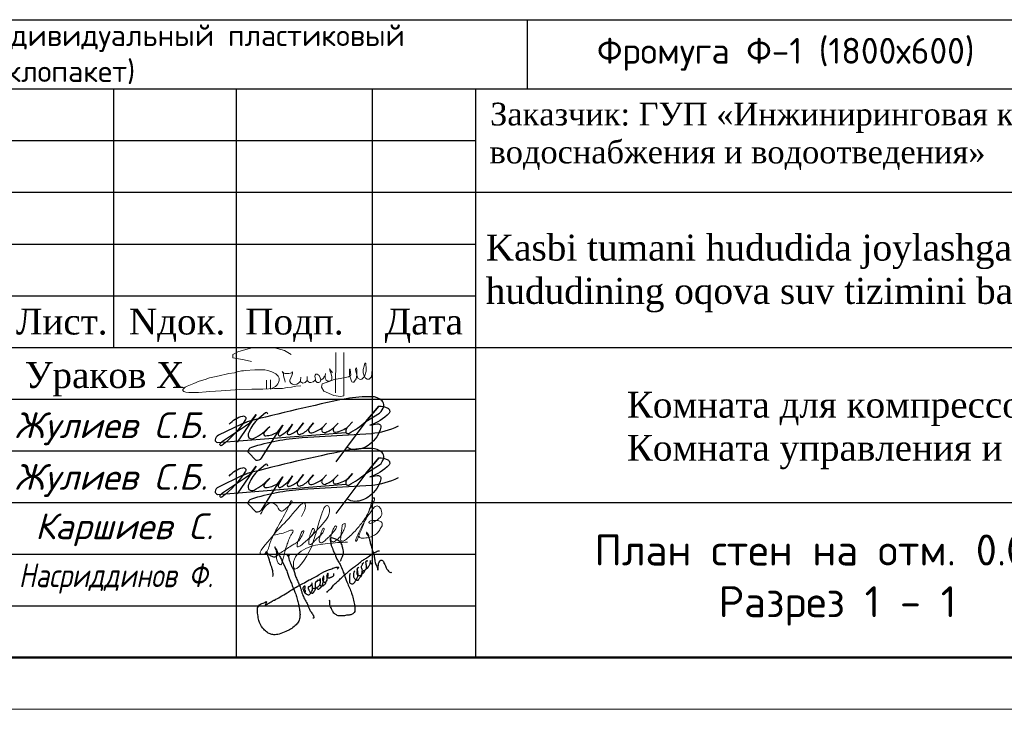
# Model space of a CAD drawing. Header units: millimetres. Extents: x 2842173 to 10151342, y -218675 to 375325.
# Tile 95 of 107: x 2970978 to 2980498, y 197125 to 203794. Entities that reach past the tile are written whole.
import ezdxf
from ezdxf.enums import TextEntityAlignment as Align

# ---------------------------------------------------------------- set-up
doc = ezdxf.new("R2010")
doc.units = ezdxf.units.MM
doc.layers.get('Defpoints').update_dxf_attribs({"color": 255})
for name, color, linetype in [('_0', 7, 'Continuous'), ('BC-Form$1$SHEET-TEXT', 7, 'Continuous'), ('GP', 7, 'Continuous'), ('SHTAMP', 7, 'Continuous')]:
    doc.layers.add(name, color=color, linetype=linetype)
doc.layers.add('Графа', color=7, linetype='Continuous', lineweight=30)
doc.layers.add('НАДПИСИ', color=7, linetype='Continuous', lineweight=13)
doc.layers.add('ПОДПИСИ', color=7, linetype='Continuous', lineweight=25, true_color=0xffffff)
doc.styles.add('ISO', font='times.ttf')
doc.styles.add('ISOCPEUR', font='isocpeur.ttf')
doc.styles.add('PDF ISOCPEUR Italic', font='isocpeui.ttf')
doc.styles.add('style2', font='times.ttf', dxfattribs={"height": 350})
doc.styles.add('ГОСТ 250', font='isocpeui.ttf', dxfattribs={"height": 250})
doc.styles.add('ГОСТ 350', font='isocpeui.ttf', dxfattribs={"height": 350})

# ---------------------------------------------------------------- blocks, each defined once
blk = doc.blocks.new('*U647')
at = {"lineweight": 50}
blk.add_line((569, 0), (0, 0), dxfattribs=at)
at = {"lineweight": 9}
blk.add_line((574, -5), (-20, -5), dxfattribs=at)
blk = doc.blocks.new('*T572')
at = {"layer": '_0', "color": 0, "lineweight": -2, "transparency": 16777216}
for p, q in [((0, 0), (18500, 0)), ((0, 0), (0, -669.666666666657)), ((18500, 0), (18500, -669.666666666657)), ((0, -669.666666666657), (18500, -669.666666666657))]:
    blk.add_line(p, q, dxfattribs=at)
at = {"layer": '_0', "color": 0, "lineweight": 25, "transparency": 16777216}
for p, q in [((0, -669.666666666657), (0, -5064.859590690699)), ((1500, -669.666666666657), (1500, -2030.223507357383)), ((7000, -669.666666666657), (7000, -2030.223507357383)), ((12000, -669.666666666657), (12000, -2030.223507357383)), ((14500, -669.666666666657), (14500, -2030.223507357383)), ((16500, -669.666666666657), (16500, -2030.223507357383)), ((18000, -669.666666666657), (18000, -2030.223507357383)), ((18500, -669.666666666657), (18500, -5064.859590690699)), ((12000, -1472.666666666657), (14500, -1472.666666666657)), ((0, -2030.223507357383), (18500, -2030.223507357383)), ((0, -2501.376549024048), (1500, -2501.376549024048)), ((1500, -2501.376549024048), (1500, -3924.040882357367)), ((7000, -2501.376549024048), (7000, -3924.040882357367)), ((12000, -2501.376549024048), (12000, -3924.040882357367)), ((14500, -2501.376549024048), (14500, -3924.040882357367)), ((16500, -2501.376549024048), (16500, -3924.040882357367)), ((0, -3212.708715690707), (18500, -3212.708715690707)), ((0, -3924.040882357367), (18500, -3924.040882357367)), ((18000, -3924.040882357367), (18000, -4395.193924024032)), ((0, -4395.193924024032), (1500, -4395.193924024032)), ((1500, -4395.193924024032), (1500, -5064.859590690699)), ((7000, -4395.193924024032), (7000, -5064.859590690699)), ((12000, -4395.193924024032), (12000, -5064.859590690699)), ((14500, -4395.193924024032), (14500, -5064.859590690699)), ((16500, -4395.193924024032), (16500, -5064.859590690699)), ((18000, -4395.193924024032), (18500, -4395.193924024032)), ((0, -5064.859590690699), (18500, -5064.859590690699))]:
    blk.add_line(p, q, dxfattribs=at)
at = {"layer": '_0', "color": 0, "linetype": 'ByBlock', "lineweight": -2, "transparency": 16777216}
for p, q in [((1500, -2501.376549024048), (18500, -2501.376549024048)), ((18000, -2501.376549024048), (18000, -3924.040882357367)), ((1500, -4395.193924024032), (18000, -4395.193924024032))]:
    blk.add_line(p, q, dxfattribs=at)
at = {"layer": 'Defpoints', "color": 8, "linetype": 'ByBlock', "lineweight": 0, "transparency": 16777216}
blk.add_line((18000, -4395.193924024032), (18000, -5064.859590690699), dxfattribs=at)
at = {"layer": '_0', "color": 0, "transparency": 16777216, "style": 'ISOCPEUR'}
for s, insert, char_height, width, attachment_point in [('Спецификация элементов заполнения проемов', (9250, -334.833333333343), 400, 18497, 5), ('\\A1;{\\W0.9;Площ. ед.,} м{\\H0.7x;\\S2^ ;}', (15500, -1349.94508701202), 300, 1997, 5), ('Количество', (13250, -1071.166666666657), 300, 2497, 5), ('Приме-\\Pчание', (17250, -1349.94508701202), 300, 1497, 5), ('Обозначение', (4250, -1349.94508701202), 300, 5497, 5), ('Поз.', (750, -1349.94508701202), 300, 1497, 5), ('Наименование', (9500, -1349.94508701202), 300, 4997, 5), ('всего', (13250, -1751.44508701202), 300, 2497, 5), ('Двери{\\fMS Sans Serif|b0|i0|c0|p0;\\H0.83333x;\\C256; }блоки', (9250, -2265.800028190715), 250, 18497, 5), (' {\\fISOCPEUR|b0|i0|c204|p34;\\H0.83333x;\\C256;Индивидуальный алюминиевый \\fISOCPEUR|b0|i0|c0|p34;(\\fISOCPEUR|b0|i0|c204|p34;внутрений стеклопакет\\fISOCPEUR|b0|i0|c0|p34;)}', (1501.5, -2857.042632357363), 250, 5497, 4), ('\\A1;м{\\H0.7x;\\S2^ ;}', (18250, -2857.042632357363), 250, 497, 5), ('{\\W0.95;Дн-1}', (750, -2857.042632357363), 250, 1497, 5), ('{\\W0.85;\\C256;Дверь \\W0.95;Дн- \\W0.85;(1500х2200)}', (9500, -2857.042632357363), 250, 4997, 5), ('1', (13250, -2857.042632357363), 250, 2497, 5), ('3.30', (15500, -2857.042632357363), 250, 1997, 5), ('{\\C256;3.30}', (17250, -2857.042632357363), 250, 1497, 5), (' {\\H0.83333x;\\C256;Индивидуальный алюминиевый (внутрений стеклопакет)}', (1501.5, -3568.374799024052), 250, 5497, 4), ('{\\W0.85;\\C256;Дверь \\W0.95;Дн- \\W0.85;(1000х2200)}', (9500, -3568.374799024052), 250, 4997, 5), ('1', (13250, -3568.374799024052), 250, 2497, 5), ('2.20', (15500, -3568.374799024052), 250, 1997, 5), ('\\A1;м{\\H0.7x;\\S2^ ;}', (18250, -3568.374799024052), 250, 497, 5), ('{\\W0.95;Дн-2}', (750, -3568.374799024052), 250, 1497, 5), ('{\\C256;2.20}', (17250, -3568.374799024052), 250, 1497, 5), ('{\\C256;Оконные блоки}', (9000, -4159.617403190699), 250, 17997, 5), (' {\\H0.83333x;\\C256;Индивидуальный пластиковый (стеклопакет)}', (1501.5, -4730.026757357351), 250, 5497, 4), ('Ф-1', (750, -4730.026757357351), 250, 1497, 5), ('2', (13250, -4730.026757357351), 250, 2497, 5), ('1.08', (15500, -4730.026757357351), 250, 1997, 5), ('\\A1;м{\\H0.7x;\\S2^ ;}', (18250, -4730.026757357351), 250, 497, 5), ('{\\C256;Фромуга Ф-1 (1800х600)}', (9500, -4730.026757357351), 250, 4997, 5), ('{\\C256;2.16}', (17250, -4730.026757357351), 250, 1497, 5)]:
    blk.add_mtext(s, dxfattribs=dict(at, insert=insert, char_height=char_height, width=width, attachment_point=attachment_point))
blk = doc.blocks.new('подпис')
at = {"layer": 'ПОДПИСИ', "color": 5, "lineweight": 25}
for points in [[(11455381.02076253, 532518.8265893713), (11455520.01904331, 532605.2702562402, 0.1790300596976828), (11455562.38426757, 532677.7809668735, 0.2639526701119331), (11455545.66076253, 532730.5065893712, 0.1902036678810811), (11455439.45901756, 532772.4229382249, 0.04243607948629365), (11455181.10076253, 532752.0665893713, 0.01389890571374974), (11454173.66076253, 532516.8665893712), (11454115.122983, 532492.9723789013), (11453881.62076253, 532379.6665893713, 0.2217818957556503), (11453846.71110048, 532334.3072421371, 0.2704920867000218), (11453871.59758817, 532304.8980453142), (11455179.16571194, 532409.5663401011)], [(11454538.22076253, 532483.5465893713), (11454488.44919385, 532397.7542070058, 0.6452880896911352), (11454509.57958188, 532375.5303088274, 0.1289702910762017), (11454636.22076253, 532493.3465893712), (11454593.66471792, 532430.2462473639), (11454582.42349859, 532413.578232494, 0.6938576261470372), (11454605.04768595, 532386.9903729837, 0.1002803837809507), (11454700.90076253, 532446.3065893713), (11454745.98076253, 532507.0665893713), (11454700.90076253, 532446.3065893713), (11454684.07896387, 532423.6337303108, 0.6318076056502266), (11454708.26387874, 532389.2855289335, 0.1426768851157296), (11454804.78076253, 532452.1865893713), (11454847.90076253, 532505.1065893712), (11454804.78076253, 532452.1865893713, 0.2019410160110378), (11454796.94076253, 532428.6665893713, 0.5360950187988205), (11454830.26112056, 532405.1456650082, 0.09716650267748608), (11454943.94076253, 532461.9865893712), (11454981.18076253, 532503.1465893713), (11454943.94076253, 532461.9865893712, 0.1970871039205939), (11454931.50490046, 532430.8969341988, 0.4881573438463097), (11454969.61588562, 532408.5758270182, 0.09308930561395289), (11455063.50076253, 532465.9065893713), (11455098.78076253, 532503.1465893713), (11455063.50076253, 532465.9065893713, 0.2268041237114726), (11455047.82076253, 532430.6265893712, 0.3554158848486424), (11455072.65359272, 532410.4224256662, 0.1279368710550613), (11455200.70076253, 532467.8665893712), (11455245.78076253, 532516.8665893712), (11455200.70076253, 532467.8665893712, 0.1962325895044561), (11455176.61503475, 532419.8081579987, 0.5294087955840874), (11455206.4873876, 532399.5025652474, 0.06123247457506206), (11455381.02076253, 532518.8265893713), (11455512.34076253, 532675.6265893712), (11455381.02076253, 532518.8265893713), (11455075.26076253, 532109.1865893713)], [(11455512.34076253, 532675.6265893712, -0.1430989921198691), (11455604.46076253, 532656.0265893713, -0.4709364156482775), (11455617.20360619, 532603.8353161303, -0.1267238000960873), (11455422.18076253, 532481.5865893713), (11455496.66076253, 532497.2665893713, -0.5178320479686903), (11455533.44071973, 532462.0553827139, -0.1764750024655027), (11455420.31685878, 532289.3910754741, -0.1730786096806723), (11455270.70117688, 532232.9431715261, -0.1633059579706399), (11455188.27827521, 532260.6010775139)], [(11453991.38076253, 532491.3865893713, -0.1634131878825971), (11454128.58076253, 532575.6665893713, -0.667805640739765), (11454157.77631411, 532540.4816576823, -0.07943418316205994), (11453916.90076253, 532275.7865893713, -0.8665421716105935), (11453897.75835008, 532296.8279901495), (11453922.78076253, 532318.9065893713), (11454157.98076253, 532477.6665893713), (11454199.402983, 532506.6923789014), (11454263.82076253, 532591.3465893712), (11454071.74076253, 532309.1065893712)], [(11454383.13191177, 532593.1715958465, 0.6195339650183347), (11454359.7346624, 532609.2129194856), (11454272.62677659, 532534.0152307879, 0.1142519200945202), (11454185.42076253, 532395.3465893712, 0.2155377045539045), (11454192.20979691, 532352.8259456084, 0.2402728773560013), (11454244.70532085, 532349.124356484, 0.088579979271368), (11454402.98076253, 532469.8265893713), (11454351.11930181, 532410.1073315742), (11454341.92672384, 532399.5219387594, 0.5390945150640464), (11454362.38253118, 532374.4334744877, 0.1119156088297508), (11454481.38076253, 532411.0265893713), (11454538.22076253, 532483.5465893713), (11454481.38076253, 532411.0265893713), (11454316.88571881, 532145.5914051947, -0.3584232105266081), (11454263.82076253, 532124.8665893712), (11454185.42076253, 532207.1865893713, -0.4021260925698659), (11454220.70076253, 532260.1065893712, -0.05884634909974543), (11454732.26076253, 532356.1465893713), (11455437.86076253, 532399.2665893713, 0.09127989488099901), (11455712.26076253, 532475.7065893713)]]:
    blk.add_lwpolyline(points, format="xyb", dxfattribs=at)
blk.add_lwpolyline([(11454115.122983, 532492.9723789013), (11454173.66076253, 532516.8665893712)], dxfattribs=at)
blk = doc.blocks.new('A$C6E532752')
at = {"color": 5, "lineweight": 25}
for points in [[(2742.715320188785, 2429.273912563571), (2708.79121605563, 2488.231917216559), (2682.243141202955, 2516.236865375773), (2685.192927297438, 2488.231917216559), (2725.016603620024, 2429.273912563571), (2736.815747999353, 2401.270351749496), (2758.937579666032, 2329.046553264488), (2784.012325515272, 2236.190158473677), (2801.711042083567, 2186.076478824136), (2816.459972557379, 2124.170365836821), (2835.632018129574, 2047.526485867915), (2868.082793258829, 1947.2991265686), (2878.40548054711, 1889.815869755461), (2884.305052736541, 1839.70219010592), (2893.154411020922, 1773.375995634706), (2934.451416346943, 1684.939682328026), (2949.200346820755, 1649.565157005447), (2956.576376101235, 1618.613487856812), (2962.475948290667, 1587.660431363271), (2966.899063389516, 1625.983065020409), (2966.899063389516, 1656.934734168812), (2971.325306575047, 1687.887790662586), (2987.547566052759, 1767.479778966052), (3018.521884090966, 1820.54156694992), (3030.321028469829, 1830.859252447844), (3087.843421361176, 1813.171989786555), (3105.542137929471, 1777.797464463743), (3118.814611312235, 1748.319155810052), (3152.73871544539, 1695.25736782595), (3166.011188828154, 1642.195579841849), (3207.308194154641, 1584.712323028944), (3241.232298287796, 1543.442968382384), (3278.103060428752, 1531.651922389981), (3307.604049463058, 1534.59864337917)], [(2046.206071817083, 1804.097365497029), (2069.547857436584, 1871.953801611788), (2101.376143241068, 1944.051351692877), (2114.107457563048, 2003.425559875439), (2114.107457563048, 2056.438790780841), (2099.25530021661, 2124.295226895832), (2073.789543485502, 2221.839460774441), (2014.377786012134, 2300.299375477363), (1903.424538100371, 2359.967700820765), (1855.492860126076, 2375.934655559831), (1800.904612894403, 2377.265119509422), (1790.253476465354, 2367.951871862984), (1791.582913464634, 2336.01796238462), (1799.57204780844, 2288.117098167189), (1807.561182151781, 2236.22345475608), (1818.21231858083, 2190.984905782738), (1846.174288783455, 2131.108478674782), (1864.814559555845, 2060.586952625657), (1890.11139958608, 2014.017939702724), (1957.493522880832, 1857.665534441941), (2008.612721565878, 1770.394591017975), (2053.344366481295, 1685.251834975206), (2112.981346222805, 1540.50873349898), (2153.45253656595, 1434.079941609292), (2221.707396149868, 1250.395450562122), (2279.217276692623, 1118.424248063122), (2326.076020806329, 992.838995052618), (2364.495186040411, 847.3897349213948), (2392.18501266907, 704.7762081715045), (2398.575694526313, 623.8898268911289), (2394.315239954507, 570.6754309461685), (2362.364958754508, 528.1047465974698), (2328.284450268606, 504.6905233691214), (2294.207069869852, 489.7904370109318), (2253.735879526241, 483.4044875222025), (2187.708217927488, 477.0185380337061), (2145.106800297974, 466.3762137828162), (2062.037320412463, 466.3762137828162), (2017.308803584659, 466.3762137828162), (1987.488749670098, 466.3762137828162), (1944.890460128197, 487.6608622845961), (1912.940178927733, 508.9468981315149), (1883.120125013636, 532.3611213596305), (1855.430298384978, 574.933193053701), (1823.480017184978, 638.7899132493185), (1801.789861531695, 681.5048814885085), (1783.011954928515, 738.8327556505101), (1780.881727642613, 757.9906041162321), (1778.751500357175, 800.5612884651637), (1777.106126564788, 847.8877918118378)], [(384.9447256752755, 1433.355747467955), (380.4371522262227, 1569.275334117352), (320.9159117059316, 1748.782529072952), (257.8943417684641, 1943.563006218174), (210.2629601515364, 2040.162458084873), (245.4476833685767, 2007.407240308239), (286.797866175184, 1974.50357660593), (353.4136081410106, 1930.885446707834), (398.5925695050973, 1917.876311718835), (436.1139737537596, 1916.346070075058), (474.3986312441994, 1940.834098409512), (484.3553323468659, 1982.15478482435), (467.2665927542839, 2067.42378927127), (447.6659992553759, 2120.062437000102), (426.8423237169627, 2156.786849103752), (466.0403826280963, 2093.131293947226), (506.4646516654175, 2007.440536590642), (555.4630073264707, 1921.751166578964), (602.0120708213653, 1822.594837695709), (711.4200437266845, 1592.3399463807), (748.6536639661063, 1490.507428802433), (825.079086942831, 1290.758868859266), (868.1903827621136, 1186.968807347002), (942.7295692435, 996.3323300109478), (981.9213719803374, 874.9174363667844), (1013.277316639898, 753.5011553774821), (1032.871653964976, 630.1273304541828), (1048.549626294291, 522.4207937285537), (1042.653182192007, 416.0044879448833), (1007.380872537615, 308.2965638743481), (928.9972670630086, 226.0478097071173), (815.3382238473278, 135.966105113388), (703.6404912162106, 81.13267743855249), (535.1148010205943, 12.59228019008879), (401.8614204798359, 0.8414672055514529), (313.6806463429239, 18.46629933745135), (227.4580547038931, 71.34079573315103), (137.3159699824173, 159.4649563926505), (35.41540601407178, 347.4640906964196), (11.90157560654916, 492.3792229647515), (7.982082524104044, 660.7932065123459), (74.6072087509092, 750.8762984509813), (213.738264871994, 813.5426765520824), (217.1603921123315, 816.5337925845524), (215.9310538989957, 774.7538949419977), (182.72953787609, 707.170765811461), (202.4052054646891, 721.9154695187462), (286.0189724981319, 778.440070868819), (362.2535821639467, 822.6769566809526), (423.7330051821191, 853.3969391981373), (562.67950416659, 928.3538075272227), (731.611845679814, 1029.086160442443), (844.8955184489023, 1104.559121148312), (993.6704669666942, 1191.516524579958), (1118.065104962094, 1256.632954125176), (1274.050294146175, 1345.427202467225), (1396.471109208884, 1406.596635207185), (1522.839570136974, 1481.578475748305), (1750.173297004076, 1594.364082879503), (1859.184002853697, 1631.997206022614), (1961.954175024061, 1660.028513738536), (1990.666886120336, 1660.028513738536), (2000.420261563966, 1660.124240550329), (1991.020359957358, 1645.251901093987), (1976.91894350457, 1626.464473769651), (1958.119140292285, 1607.675659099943)], [(794.7804357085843, 1929.900431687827), (766.0395718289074, 1944.260840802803), (746.8800386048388, 1957.823526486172), (731.7119444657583, 1968.993041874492), (756.4613692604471, 1918.732303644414), (777.2162268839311, 1862.088390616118), (824.318961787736, 1731.250649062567), (861.039575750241, 1649.877309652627), (906.7722085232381, 1551.504830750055), (928.4811326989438, 1464.719458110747), (970.625849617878, 1361.34282543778), (998.7223275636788, 1298.80685777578), (1019.154992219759, 1250.309435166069), (1060.086011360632, 1147.851224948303), (1085.626842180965, 1069.99896739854), (1109.891413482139, 993.4244546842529), (1161.07317390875, 879.343067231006), (1222.374295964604, 765.7569619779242), (1251.747033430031, 693.0101343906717), (1282.396030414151, 624.0937666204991), (1324.575156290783, 550.9806799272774), (1376.936205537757, 469.3007372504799), (1387.149409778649, 436.922877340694), (1385.547829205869, 415.3011039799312), (1368.718720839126, 405.6909644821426), (1364.711641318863, 408.8943443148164)], [(1706.752320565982, 1035.527603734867), (1747.010800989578, 1085.469252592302), (1819.194537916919, 1143.732197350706), (1891.378274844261, 1238.063339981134), (1978.830204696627, 1312.974425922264), (2059.344037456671, 1390.658814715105), (2164.841901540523, 1487.764647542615), (2228.695542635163, 1541.866944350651), (2392.679250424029, 1676.708563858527), (2462.088374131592, 1723.874135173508), (2559.259270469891, 1807.107904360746), (2641.158845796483, 1859.822856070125), (2721.67267855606, 1912.537807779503), (2859.249075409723, 2009.382819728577), (2948.427709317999, 2051.158555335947), (2988.836337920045, 2062.297549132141), (2996.09037180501, 2054.603333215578)], [(2396.720738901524, 1571.303632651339), (2369.888008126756, 1531.973786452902), (2367.204109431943, 1503.370892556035), (2362.730944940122, 1468.511072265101), (2364.520210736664, 1422.924299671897), (2379.725841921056, 1396.109693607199), (2400.299270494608, 1370.187150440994), (2431.398803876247, 1345.60395172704), (2460.224034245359, 1344.265994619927), (2479.902829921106, 1343.372544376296), (2493.31919530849, 1364.823674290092), (2508.524826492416, 1391.639667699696), (2559.509517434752, 1447.058555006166), (2580.145507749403, 1567.162407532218), (2580.145507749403, 1600.253362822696), (2569.27227713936, 1620.793007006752), (2560.820185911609, 1642.187255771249), (2559.131018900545, 1670.899749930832), (2569.27227713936, 1697.923845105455), (2582.228813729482, 1730.014524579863), (2598.013141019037, 1762.173183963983), (2617.729473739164, 1772.306352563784)], [(2574.439897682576, 1490.590253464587), (2602.630197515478, 1514.841461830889), (2618.361347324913, 1528.061473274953), (2634.092497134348, 1554.502883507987), (2640.886702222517, 1569.151860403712), (2659.855822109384, 1603.655766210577), (2699.898064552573, 1635.589042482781), (2712.479230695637, 1645.877593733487), (2727.922596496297, 1665.883110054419), (2741.651770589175, 1684.746841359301), (2773.010843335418, 1745.149072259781), (2779.326451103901, 1787.033020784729), (2781.62246700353, 1808.263562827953), (2782.194906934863, 1823.180297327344), (2775.306859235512, 1789.902050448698), (2777.60287513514, 1775.558289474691), (2793.678114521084, 1754.902108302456), (2801.141730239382, 1748.591075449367), (2814.92408181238, 1745.722045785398), (2841.906960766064, 1748.591075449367)], [(2581.894117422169, 1587.58870016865), (2613.544093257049, 1576.288363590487), (2640.120320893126, 1580.243684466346), (2650.302244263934, 1592.112421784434), (2661.610278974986, 1605.675107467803), (2679.143206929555, 1630.540493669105), (2687.057267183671, 1672.92666111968), (2683.10023705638, 1709.094747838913), (2674.61686495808, 1730.56946261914), (2671.78907425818, 1756.000885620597), (2669.530595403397, 1791.691725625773), (2677.447783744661, 1808.080433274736), (2687.626579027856, 1818.252447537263), (2704.027139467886, 1819.947783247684), (2712.510511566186, 1817.687798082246)], [(1431.63023398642, 1173.11633534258), (1448.009471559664, 1156.830122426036), (1470.143815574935, 1132.251916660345), (1479.981649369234, 1124.879564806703), (1492.278159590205, 1119.144280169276), (1505.394228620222, 1118.325746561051), (1513.592944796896, 1124.879564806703), (1520.972102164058, 1130.613462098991), (1537.366406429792, 1144.54101954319), (1550.482475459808, 1156.010201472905), (1574.25593709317, 1180.58701989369), (1593.931604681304, 1206.803680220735), (1602.949879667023, 1225.645214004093), (1607.04767371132, 1238.752850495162), (1609.506350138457, 1252.680407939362), (1617.705066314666, 1282.172590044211), (1622.622419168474, 1317.400056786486), (1625.903782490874, 1344.435250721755), (1633.279811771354, 1391.131899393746), (1630.821135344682, 1422.262536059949), (1630.821135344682, 1442.7439117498), (1617.705066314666, 1418.985626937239), (1610.325908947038, 1398.504251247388), (1600.491203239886, 1381.301172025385), (1602.949879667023, 1340.338420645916), (1617.705066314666, 1316.581523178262), (1634.922057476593, 1296.918681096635), (1651.316361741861, 1291.184783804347), (1665.251989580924, 1290.364862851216), (1717.735034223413, 1369.107795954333), (1718.554593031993, 1380.576977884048), (1720.193710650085, 1402.696808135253), (1731.67066206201, 1431.370456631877), (1740.688937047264, 1451.031911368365), (1743.970300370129, 1470.693366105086), (1744.789859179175, 1490.354820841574), (1738.230260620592, 1507.559287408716), (1729.211985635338, 1509.197741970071), (1727.572868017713, 1503.462457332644), (1719.374151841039, 1486.259378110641), (1712.817681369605, 1470.693366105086), (1704.618965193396, 1444.478093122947), (1704.618965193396, 1428.093547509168), (1716.095916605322, 1412.527535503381), (1732.493348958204, 1404.335262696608), (1746.428976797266, 1399.419899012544), (1762.823281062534, 1396.142989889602), (1784.95762507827, 1398.599978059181), (1798.893252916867, 1408.430705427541), (1821.847155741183, 1416.622978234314), (1834.9632247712, 1425.635171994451), (1857.09756878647, 1434.647365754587), (1868.574520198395, 1444.478093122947), (1877.592795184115, 1455.127354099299), (1880.871030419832, 1470.693366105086), (1880.871030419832, 1480.524093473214), (1877.592795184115, 1493.631729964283), (1875.134118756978, 1503.462457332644)], [(2278.707398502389, 1501.604802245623), (2264.61536631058, 1460.76136254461), (2268.841411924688, 1419.916535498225), (2261.796959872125, 1363.580613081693), (2264.61536631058, 1307.243303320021), (2278.707398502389, 1264.990320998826), (2318.16821672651, 1252.315536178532), (2344.947770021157, 1253.723691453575), (2408.366607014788, 1314.285467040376), (2443.601379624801, 1367.805078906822), (2453.467366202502, 1397.381889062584), (2474.606978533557, 1467.802138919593), (2471.788572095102, 1514.280974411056), (2466.151759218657, 1559.350267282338), (2460.514946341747, 1587.517534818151), (2460.514946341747, 1626.95420658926), (2468.970165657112, 1643.854844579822), (2485.880604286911, 1657.939172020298), (2454.349486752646, 1623.496942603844), (2449.926371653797, 1577.542523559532), (2446.388505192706, 1520.098112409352), (2450.81162029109, 1481.213603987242), (2482.646162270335, 1457.352655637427), (2515.365952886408, 1453.817700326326), (2550.556932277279, 1457.118194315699), (2569.422425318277, 1493.16280732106), (2573.864308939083, 1512.016827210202), (2589.401517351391, 1561.370241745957), (2589.723710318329, 1562.176289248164)], [(1178.186938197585, 1041.131090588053), (1183.880056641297, 1072.840250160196), (1175.743902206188, 1086.660982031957), (1165.981142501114, 1109.427315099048), (1170.864086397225, 1133.81822927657), (1174.930599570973, 1159.0235150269), (1176.560332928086, 1187.47935034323), (1170.050783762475, 1192.358643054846), (1154.591777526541, 1193.984611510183), (1138.319468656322, 1180.975476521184), (1125.303498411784, 1161.462467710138), (1119.607251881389, 1141.949458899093), (1126.930103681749, 1111.866267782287), (1137.506166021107, 1084.222029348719), (1154.591777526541, 1051.699885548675), (1189.576303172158, 1015.112820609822), (1234.323588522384, 985.0296294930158), (1242.459742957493, 980.1517241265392), (1267.681508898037, 978.5257556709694), (1299.409695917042, 1006.982978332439), (1323.004856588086, 1037.877766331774), (1339.27716545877, 1067.147973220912), (1359.747367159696, 1125.825734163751), (1356.481644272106, 1168.264620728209), (1352.39636257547, 1190.2998229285), (1349.130639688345, 1210.703507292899), (1349.130639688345, 1234.37161467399), (1349.130639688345, 1252.326634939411), (1349.130639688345, 1274.363224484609), (1336.0646200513, 1239.268942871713), (1332.795769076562, 1222.945440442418), (1331.162907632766, 1213.967930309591), (1302.581576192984, 1209.071989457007), (1299.312725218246, 1204.17466125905), (1291.964848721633, 1181.322312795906), (1255.212953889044, 1175.609225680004), (1246.229087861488, 1151.125359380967), (1261.747527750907, 1109.502231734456), (1274.813547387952, 1085.018365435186), (1289.512428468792, 1051.556989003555), (1310.745883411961, 1034.41772765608), (1336.0646200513, 1025.440217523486), (1363.013090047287, 1023.807312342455), (1376.082237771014, 1036.866391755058), (1388.331826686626, 1049.924083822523), (1399.764984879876, 1067.879104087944), (1415.280296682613, 1090.731452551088), (1431.61516729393, 1156.02268757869), (1431.61516729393, 1173.977707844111), (1429.982305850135, 1222.129681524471), (1430.798736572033, 1266.201473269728), (1434.064459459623, 1281.707829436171), (1437.333310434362, 1297.214185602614), (1451.290834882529, 1311.666159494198), (1473.4251788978, 1314.123147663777), (1479.162090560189, 1328.869238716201), (1484.082571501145, 1345.25378432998), (1525.889455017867, 1340.338420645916), (1526.709013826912, 1343.615329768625), (1545.565122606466, 1371.470444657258), (1545.565122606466, 1380.481251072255), (1542.286887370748, 1322.31542047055), (1532.449053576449, 1233.837486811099), (1507.856033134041, 1193.694656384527), (1490.639041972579, 1173.214668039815), (1470.143815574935, 1154.371746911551), (1447.189912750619, 1141.264110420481), (1418.499098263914, 1133.8903712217), (1395.545195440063, 1131.433383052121), (1372.591292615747, 1136.348746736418), (1360.294782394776, 1149.456383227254)], [(1530.306610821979, 1229.293488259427), (1542.302527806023, 1211.813383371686), (1557.057714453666, 1204.441031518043), (1585.428251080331, 1194.20264315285), (1591.067052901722, 1202.197102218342), (1608.705559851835, 1199.525667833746), (1619.362952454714, 1205.259565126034), (1644.775531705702, 1223.283952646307), (1669.368552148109, 1249.499225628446), (1675.928150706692, 1260.148486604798), (1684.943297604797, 1281.449783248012), (1698.13667327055, 1313.373595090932), (1704.257351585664, 1323.816470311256), (1703.799406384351, 1324.04960184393)]]:
    blk.add_spline(points, degree=3, dxfattribs=at)
blk = doc.blocks.new('A$C194E077B')
at = {"color": 5, "lineweight": 20}
for points in [[(-162.2544096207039, 199.7434229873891), (-240.4484645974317, 220.6954568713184), (-363.7708476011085, 241.0990534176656), (-363.7708476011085, 276.1616470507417), (-310.3631611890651, 306.9965891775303), (-248.3861532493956, 323.603278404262), (-145.3415479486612, 351.2139971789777), (-37.20661012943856, 351.2139971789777), (76.14627316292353, 351.2139971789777), (194.5864970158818, 319.4780348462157), (265.6846752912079, 278.4294824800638)], [(835.2751156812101, 300.1175734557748), (835.2751156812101, -170.9497752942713), (798.7631466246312, -176.9175655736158), (728.5535804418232, -165.4817502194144), (620.1258657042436, -121.4862891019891), (592.9732395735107, -75.04949680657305), (601.8662064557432, -42.03351798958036), (665.1668836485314, -20.08791127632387), (729.7600514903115, 6.524556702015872), (797.6828921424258, 16.8188391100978), (885.2531333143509, 35.54044824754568), (885.2531333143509, 35.54044824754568), (904.7859178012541, 45.17574729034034)], [(747.6666440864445, 298.6816550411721), (746.2527769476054, -137.625113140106)], [(42.05177246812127, -99.20019937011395), (83.06963820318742, -75.51852354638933), (95.62863474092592, -68.2675835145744), (110.4253241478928, -53.47089410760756), (122.3907353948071, -41.50548286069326), (130.8750715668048, -26.81018154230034), (136.7864069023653, -4.748777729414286), (136.7864069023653, 21.53364607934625), (124.8524340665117, 42.20389336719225), (109.6659834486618, 57.39034398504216), (99.92591582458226, 67.1304116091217), (80.30695065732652, 78.45742642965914), (58.30450778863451, 91.16054274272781), (13.0961304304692, 103.2740909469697), (-18.90538802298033, 111.8488719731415), (-86.595019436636, 111.8488719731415), (-126.6805462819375, 111.8488719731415), (-230.8532248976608, 105.0649502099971), (-248.8390005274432, 100.2456761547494), (-271.038254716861, 100.2456761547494), (-316.8142624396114, 87.98003185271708), (-347.8845914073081, 79.65476229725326), (-409.2683891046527, 69.94344542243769), (-436.2532585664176, 65.67426319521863), (-496.8529337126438, 49.43662917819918), (-542.8993285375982, 37.09853487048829), (-616.9775303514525, 24.26447264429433), (-665.3555747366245, 4.769887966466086), (-728.1785342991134, -12.06347331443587), (-786.7814659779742, -36.63670061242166), (-841.0117928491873, -57.69081082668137), (-858.5049702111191, -64.48227430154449), (-880.3153924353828, -77.07452744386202), (-894.0726033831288, -90.83173839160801), (-904.4079418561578, -101.167076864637), (-904.4079418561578, -112.2755301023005), (-893.9757900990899, -122.7076818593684), (-871.1194254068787, -130.2353718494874), (-840.4398756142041, -134.081221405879), (-808.3811494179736, -134.2097729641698), (-760.2624158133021, -134.2097729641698), (-736.7498630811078, -134.2097729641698), (-653.585880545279, -127.3688624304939), (-611.7686853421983, -123.9290597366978), (-490.563826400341, -116.1595425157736), (-388.5334769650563, -108.7773857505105), (-287.3057848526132, -101.6620965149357), (-158.1883137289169, -96.81179389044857), (-38.8776144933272, -96.81179389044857), (84.74035741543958, -89.47234771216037), (174.1118179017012, -89.47234771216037), (221.6060949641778, -81.85631366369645), (269.1003720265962, -75.20553888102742), (318.1073958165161, -67.04295659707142), (369.2320238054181, -63.11284620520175), (369.2320238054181, -63.11284620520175)], [(592.8985166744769, 1.864389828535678), (614.8021364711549, 19.86218934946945), (620.7994601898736, 30.24985873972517), (635.0700924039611, 44.52049095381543), (637.1924162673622, 69.8023532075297), (635.0700924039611, 44.52049095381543), (635.0700924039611, 19.37587776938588), (645.8683202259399, 0.672798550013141), (664.0536994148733, -9.826535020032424), (679.5393743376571, -9.826535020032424), (701.1637827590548, 0.2518442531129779), (704.6022413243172, 13.08434631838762), (704.6022413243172, 34.95036695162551), (698.5661520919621, 65.94750181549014), (686.3942246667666, 94.19598949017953), (679.7147308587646, 121.9397105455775)], [(681.6744153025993, 122.8952947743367), (690.7926054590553, 107.1021261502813), (705.0528414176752, 87.22385435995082), (717.383672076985, 87.22385435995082)], [(898.0572597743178, 116.2493360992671), (898.0572597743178, 60.11319226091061), (905.7786058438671, 31.29673642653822), (917.1929428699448, -11.30214928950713)], [(909.9510945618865, 54.70704719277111), (903.4646544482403, 116.2431989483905)], [(951.5736010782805, -13.16716199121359), (967.4217099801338, 14.28256783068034), (977.8299313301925, 53.12657872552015), (977.8299313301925, 112.2285032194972), (972.6938103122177, 131.3967678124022)], [(962.3765172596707, 113.5266920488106), (966.7742989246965, 97.11394743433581), (977.8299313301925, 53.12657872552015), (986.705751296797, 20.00156765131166), (1013.03803035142, 4.798619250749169), (1031.839896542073, 9.836564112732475), (1060.60747799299, 38.6041455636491), (1075.853176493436, 95.50186696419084), (1075.853176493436, 122.5859678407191), (1073.676376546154, 180.1113364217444)], [(1063.925040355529, 182.080066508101), (1055.681247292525, 151.3138119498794), (1045.44982268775, 113.1296154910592), (1045.44982268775, 80.16596012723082), (1054.694882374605, 45.66292765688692), (1069.736477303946, 19.61012101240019), (1087.975179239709, 9.080001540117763), (1109.252766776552, 9.080001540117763), (1131.614045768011, 31.44128053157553), (1138.474853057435, 57.04616191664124), (1138.474853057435, 93.35557849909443)], [(0, 0), (0, -92.172981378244)], [(41.15087875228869, 2.42133409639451), (41.23947148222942, -97.7932527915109)], [(203.088096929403, -24.0591691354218), (196.4213109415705, 0.8216148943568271), (190.8937137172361, 21.45088857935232), (184.7601887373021, 44.34151543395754), (184.7601887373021, 65.27444187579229), (175.5787288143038, 81.17719695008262), (168.5294168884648, 93.38696336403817), (188.5064732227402, 73.40990702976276), (200.4919787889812, 70.19840049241), (219.7813791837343, 70.19840049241), (241.5791639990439, 70.19840049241), (258.7997285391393, 74.8126368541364), (272.1971487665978, 78.4024647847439), (279.1524812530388, 90.44945403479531), (279.1524812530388, 70.04889638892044), (274.1359315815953, 51.32687813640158), (262.4684565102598, 26.24771665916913), (251.8804355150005, -0.2958822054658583), (251.8804355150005, -16.47008694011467), (261.2771289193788, -32.74563733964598), (282.259291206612, -44.85969438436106), (302.7043217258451, -50.33792380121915), (328.7434857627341, -43.36075082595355), (346.7897109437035, -32.94175785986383), (360.7508457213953, -18.98062308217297), (368.155257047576, -6.155806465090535), (370.6627580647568, 33.08915586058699), (368.155257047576, -6.155806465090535), (372.2777313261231, -21.54108992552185), (382.0610925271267, -27.18951614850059), (392.163115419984, -33.02192178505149), (406.2885427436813, -29.23702494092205), (418.3444147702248, -26.00666376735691), (432.7706854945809, -11.58039304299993), (437.5745841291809, -3.259796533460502), (437.5745841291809, 38.88784123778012), (437.5745841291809, -3.259796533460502), (452.5390460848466, -18.2242584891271), (463.8060653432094, -24.72927509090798), (477.4434255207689, -24.72927509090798), (504.2163590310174, -20.03774645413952), (520.7946595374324, -3.459445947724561), (527.8734682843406, 8.801410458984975), (524.1269463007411, 22.78362085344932), (521.7185289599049, 40.9794443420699), (521.7185289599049, 47.73200879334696), (525.9580116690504, 54.5381206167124), (534.7997369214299, 63.37984586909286), (549.1751194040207, 63.37984586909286), (568.560710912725, 48.85369395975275), (579.0630990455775, 24.73178537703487), (585.3898042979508, 1.120199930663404), (580.3427368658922, -17.71571215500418), (565.4721935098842, -26.30122436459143), (548.660719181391, -26.30122436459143), (530.5041369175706, -8.144642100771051), (527.8734682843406, 8.801410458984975)]]:
    blk.add_lwpolyline(points, dxfattribs=at)
for centre, radius, start, end in [((680.8262248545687, 122.1475150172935), 1.130752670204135, 41.39997294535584, 190.5897412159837), ((900.7601133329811, 115.5028211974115), 2.804050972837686, 15.30983531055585, 164.5601084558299), ((978.7416052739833, 116.0060813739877), 16.55184210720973, 111.9119975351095, 188.6150681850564), ((1068.241640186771, 178.3265749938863), 5.720291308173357, 18.18012315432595, 138.9914690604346), ((899.2257711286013, 54.35408662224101), 10.73112966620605, 301.2070641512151, 10.14962501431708), ((934.8374322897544, -3.86241744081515), 19.14882808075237, 202.8625354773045, 330.9274189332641)]:
    blk.add_arc(centre, radius, start, end, dxfattribs=at)
blk = doc.blocks.new('ПЛДПИС')
at = {"color": 0, "linetype": 'ByBlock', "lineweight": 9}
for points in [[(1768291.063409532, 34399.50027035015), (1768434.172300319, 34436.96983485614), (1768461.991874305, 34447.1697227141), (1768479.223889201, 34445.56232186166), (1768464.05928039, 34405.14767185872), (1768449.816181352, 34379.42925822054), (1768442.692453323, 34361.74784884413), (1768432.383743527, 34337.08900760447), (1768424.475751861, 34313.52254286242), (1768403.074068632, 34251.29972782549), (1768390.138075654, 34195.46387086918), (1768376.877484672, 34148.31453933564), (1768362.529817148, 34113.01842225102), (1768319.857161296, 34171.47751365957), (1768389.752479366, 34246.48080567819), (1768422.493307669, 34268.90787471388), (1768476.568285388, 34304.20399179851), (1768516.753082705, 34328.4035756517), (1768535.154957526, 34344.95543055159), (1768555.027326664, 34375.48292510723), (1768567.540688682, 34396.0806188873), (1768581.524545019, 34423.66667923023), (1768583.857729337, 34440.03483117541), (1768567.28362449, 34434.74243653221), (1768560.223073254, 34422.36326302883), (1768555.036040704, 34410.69593847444), (1768547.685747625, 34390.67340989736), (1768536.573167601, 34364.04741618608), (1768531.037573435, 34347.45510289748), (1768523.580533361, 34323.87879692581), (1768520.694007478, 34309.03056823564), (1768518.820488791, 34299.94930015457), (1768519.108052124, 34288.70514847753), (1768544.350448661, 34291.73187334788), (1768563.59976391, 34304.25866529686), (1768592.894189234, 34331.00166029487), (1768637.287868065, 34368.34365968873), (1768668.33599402, 34403.61134655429), (1768685.679112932, 34438.28090534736), (1768685.561473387, 34456.86224050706), (1768678.485672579, 34464.36672489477), (1768654.352137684, 34428.35219804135), (1768645.799307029, 34402.01816081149), (1768637.017732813, 34371.29602860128), (1768632.62585645, 34343.11512059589), (1768631.702168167, 34323.24895822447), (1768635.168177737, 34310.31320850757), (1768651.578894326, 34308.003799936), (1768663.364633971, 34316.55036120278), (1768696.183888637, 34351.19914406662), (1768731.778565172, 34384.23177831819), (1768761.822397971, 34414.72318836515), (1768778.46403663, 34443.59735632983), (1768780.082669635, 34461.61555445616), (1768774.767104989, 34465.77292727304), (1768760.436865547, 34450.29595335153), (1768750.729424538, 34420.03635893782), (1768739.867373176, 34379.61186770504), (1768733.721796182, 34358.56585123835), (1768731.552000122, 34346.71154331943), (1768735.601850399, 34332.54563988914), (1768747.605441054, 34323.0051144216), (1768768.279501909, 34330.20561415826), (1768801.137969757, 34358.41932626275), (1768824.739948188, 34380.39041832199), (1768868.667425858, 34427.64909685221), (1768892.51993295, 34460.51552366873), (1768899.698123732, 34484.58607806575), (1768891.888165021, 34487.25523825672), (1768873.344687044, 34465.24806168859), (1768857.999261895, 34431.27066938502), (1768849.65774672, 34405.33793563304), (1768845.026234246, 34385.65766315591), (1768845.026234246, 34356.94642221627), (1768849.890847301, 34342.35953284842), (1768866.569520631, 34333.79219565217), (1768879.605725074, 34338.52473367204), (1768914.816983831, 34364.45528048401), (1768944.466506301, 34396.31243452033), (1768964.480478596, 34438.17155835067), (1768983.013064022, 34481.51124051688), (1768980.418458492, 34510.77577726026), (1768959.291267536, 34501.88477295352), (1768953.479002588, 34480.33794724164), (1768949.074055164, 34443.72638578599), (1768943.974163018, 34408.50353118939), (1768940.828394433, 34371.12654075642), (1768941.571266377, 34347.03958430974), (1768943.832559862, 34343.58968656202), (1768953.770922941, 34339.01023433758), (1768978.619009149, 34346.90071362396), (1769007.41455566, 34369.64598242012), (1769056.191396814, 34414.19832278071), (1769100.757177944, 34462.82055836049), (1769167.707150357, 34549.08221716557), (1769212.183612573, 34624.31404440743), (1769245.44292628, 34695.54267809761), (1769263.258781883, 34730.56433422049), (1769264.561530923, 34761.08417448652), (1769252.011134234, 34754.11658385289), (1769242.482331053, 34731.58563517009), (1769240.661096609, 34724.39825707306), (1769233.204056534, 34693.13048334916), (1769220.660195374, 34653.1838384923), (1769196.485268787, 34589.24208866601), (1769165.59181705, 34513.65597715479), (1769143.647684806, 34458.63584879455), (1769120.958502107, 34409.19351073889), (1769110.793573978, 34381.75834925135), (1769098.927229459, 34350.36482648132), (1769096.12784398, 34345.21239599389), (1769092.396056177, 34342.48309495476), (1769085.383432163, 34338.66032394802), (1769086.660039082, 34355.31387155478), (1769093.76198201, 34372.51306067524), (1769100.772427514, 34388.80138931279), (1769126.396063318, 34444.7750234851), (1769163.319631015, 34517.98611822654), (1769185.71689336, 34556.4040920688), (1769203.236471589, 34585.35370946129), (1769231.968841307, 34624.57538372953), (1769258.036893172, 34660.50461992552), (1769291.657839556, 34681.03998591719), (1769309.214452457, 34674.31951949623), (1769332.376371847, 34643.33058061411), (1769332.803359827, 34586.30393486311), (1769305.428201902, 34556.84038658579), (1769264.718383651, 34526.20791891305), (1769234.537304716, 34515.45145484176), (1769217.457785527, 34513.81453030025), (1769213.482004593, 34520.8291401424), (1769262.613942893, 34541.407151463), (1769301.91862213, 34539.06821920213), (1769332.265267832, 34526.27134017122), (1769342.502086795, 34499.39712877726), (1769323.33119791, 34458.08364646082), (1769301.164857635, 34425.75192645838), (1769267.018890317, 34400.00508260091), (1769222.686209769, 34379.04982414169), (1769168.171173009, 34370.66728336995), (1769130.454627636, 34373.19647940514), (1769120.607761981, 34380.69330950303), (1769120.607761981, 34410.91791287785)], [(1768166.622939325, 34601.31946445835), (1768273.62699845, 34709.74903991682), (1768312.465476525, 34692.99817348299), (1768357.246930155, 34634.29305133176), (1768439.246050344, 34683.11757885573), (1768465.416492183, 34729.61629575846), (1768458.364654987, 34729.66768884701), (1768451.992512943, 34715.79374189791), (1768444.483188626, 34692.82212481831), (1768247.755159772, 34290.51834176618), (1768238.529169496, 34262.47630444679), (1768224.403710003, 34235.83281521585), (1768215.062258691, 34223.76418718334), (1768174.938859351, 34212.81532431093), (1768275.898370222, 34380.0365296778), (1768300.106936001, 34411.55562595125), (1768455.696627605, 34579.24271677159), (1768495.193346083, 34626.84841690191), (1768529.199184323, 34664.38879577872), (1768566.591960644, 34702.48480578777), (1768591.767899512, 34709.36195154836), (1768597.872084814, 34695.26931060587), (1768595.82428532, 34655.09085011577), (1768563.116134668, 34579.2007539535)], [(1768636.017147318, 34367.17708131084), (1768796.963206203, 34544.91839505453), (1768831.69630806, 34623.92182271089), (1768811.16067907, 34686.24403457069), (1768787.722088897, 34673.02945001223), (1768772.699083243, 34647.20168937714), (1768752.264658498, 34588.33910755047), (1768722.817737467, 34494.0371640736), (1768702.047875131, 34420.74703919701), (1768681.295536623, 34355.78419627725), (1768651.247346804, 34268.69040682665), (1768486.543433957, 34082.24496575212), (1768485.683897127, 34141.58884797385), (1768626.92142605, 34278.91150822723), (1768814.818130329, 34318.38012930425), (1769006.533913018, 34331.74714941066)]]:
    blk.add_spline(points, degree=3, dxfattribs=at)
blk = doc.blocks.new('A$Cbab827f9')
at = {"layer": 'Графа'}
for p, q in [((-18499.99999999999, 5500), (0, 5500)), ((-18499.99999999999, 5500), (0, 5500)), ((-15499.99999999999, 5500), (-15499.99999999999, 3000)), ((-14314.21462638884, 5500.000000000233), (-14314.21462638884, 2.328306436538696e-10)), ((-12999.99999999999, 5500), (-12999.99999999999, 0)), ((-11999.99999999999, 5500), (-11999.99999999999, 0)), ((-18499.99999999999, 5000), (-11999.99999999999, 5000)), ((-18499.99999999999, 4500), (-11999.99999999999, 4500)), ((-11999.99999999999, 4500), (0, 4500)), ((-18499.99999999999, 4000), (-11999.99999999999, 4000)), ((-18499.99999999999, 3500), (-11999.99999999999, 3500)), ((-18499.99999999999, 3000), (0, 3000)), ((-18499.99999999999, 2500), (-11999.99999999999, 2500)), ((-18499.99999999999, 2000), (-11999.99999999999, 2000)), ((-18499.99999999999, 1500), (-11999.99999999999, 1500)), ((-11999.99999999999, 1500), (0, 1500)), ((-18499.99999999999, 1000), (-11999.99999999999, 1000)), ((-18499.99999999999, 500), (-11999.99999999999, 500)), ((-18499.99999999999, 0), (0, 0)), ((-18499.99999999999, 0), (0, 0))]:
    blk.add_line(p, q, dxfattribs=at)
at = {"color": 7, "lineweight": 30, "xscale": 0.8941363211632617, "yscale": 0.8941363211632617, "zscale": 0.8941363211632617}
blk.add_blockref('A$C194E077B', (-14019.8957039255, 2684.002336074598), dxfattribs=at)
at = {"color": 1, "lineweight": 15, "xscale": 0.9504, "yscale": 0.9504, "zscale": 0.9504}
for p in [(-10900253.93872628, -503823.6394794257), (-10900253.93872628, -504323.6394794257)]:
    blk.add_blockref('подпис', p, dxfattribs=at)
at = {"color": 5, "linetype": 'ByBlock', "lineweight": 9}
blk.add_blockref('ПЛДПИС', (-1782243.492759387, -33214.16640504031), dxfattribs=at)
at = {"color": 2, "lineweight": 40, "xscale": 0.3934101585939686, "yscale": 0.3934101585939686, "zscale": 0.3934101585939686}
blk.add_blockref('A$C6E532752', (-14108.95285623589, 221.4745859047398), dxfattribs=at)
at = {"color": 7, "lineweight": 20, "insert": (-16356.46912109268, 2857.44392528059), "char_height": 250, "attachment_point": 1, "style": 'ISO'}
blk.add_mtext_dynamic_manual_height_columns('Ураков Х', width=2171.113379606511, gutter_width=1500, heights=[0], dxfattribs=at)
at = {"attachment_point": 1}
for s, insert, char_height, width, style in [('{\\fTimes New Roman|b0|i0|c134|p18;Комната для компрессора}, {\\fTimes New Roman|b0|i0|c134|p18;Комната управления и UV\\P\\f宋体|b0|i0|c134|p2;\\W0.8;\\C240;\\c2367469;\\P\\pi1799.6225;\\f宋体|b0|i0|c0|p2; }', (-10536.41872636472, 2570.48923749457), 250, 4722.727706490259, 'ISO'), ('{\\W0.95;\\T0.95;Нормоконтроль}', (-18469.45503804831, 880.9975655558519), 210, 1971.752686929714, 'ISOCPEUR')]:
    blk.add_mtext(s, dxfattribs=dict(at, insert=insert, char_height=char_height, width=width, style=style))
at = {"color": 3, "lineweight": 30, "insert": (-16415.18298993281, 911.2007652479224), "char_height": 230, "width": 2499.021514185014, "attachment_point": 1, "style": 'PDF ISOCPEUR Italic'}
blk.add_mtext('\\pt500;{\\W0.8;\\C7;Насриддинов Ф.}', dxfattribs=at)
at = {"layer": 'BC-Form$1$SHEET-TEXT', "insert": (-15395.38319179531, 1236.588361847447), "char_height": 250, "width": 12000, "attachment_point": 5, "style": 'ГОСТ 350'}
blk.add_mtext('Каршиев С.', dxfattribs=at)
at = {"layer": 'SHTAMP', "style": 'ГОСТ 250'}
for p in [(-16456.41576216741, 2122.716327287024), (-16456.41576216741, 1622.716327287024)]:
    blk.add_text('Жулиев С.Б. ', height=250, dxfattribs=at).set_placement(p)
at = {"layer": 'SHTAMP', "attachment_point": 4, "style": 'style2'}
for s, insert, char_height, width in [('\\pi5.5858;Заказчик: ГУП «Инжиниринговая компания по строительству объектов водоснабжения и водоотведения» ', (-11863.8644472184, 5040.769967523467), 220, 10364.54547340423), ('{\\H1.00436x;\\C7;Kasbi tumani hududida joylashgan Renovasiya \\Phududining oqova suv tizimini barpo\\C256; qilish}', (-11900.50181027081, 3714.624023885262), 250, 11834.09660776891)]:
    blk.add_mtext(s, dxfattribs=dict(at, insert=insert, char_height=char_height, width=width))
at = {"layer": 'НАДПИСИ', "linetype": 'Continuous', "ltscale": 1000, "style": 'ISO'}
for s, p in [('Лист.', (-15999.99999999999, 3250)), ('Nдок.', (-14884.80855599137, 3250)), ('Подп.', (-13749.99999999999, 3250)), ('Дата', (-12499.99999999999, 3250))]:
    blk.add_text(s, height=250, dxfattribs=at).set_placement(p, align=Align.MIDDLE_CENTER)

msp = doc.modelspace()

# ---------------------------------------------------------------- block references
at = {"color": 0, "ltscale": 30, "xscale": 100, "yscale": 100, "zscale": 100}
msp.add_blockref('*U647', (2930484.712351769, 197624.8193904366), dxfattribs=at)
msp.add_blockref('*T572', (2968884.712351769, 208189.6789811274))
at = {"color": 1, "lineweight": 30}
msp.add_blockref('A$Cbab827f9', (2987384.712351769, 197624.8193904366), dxfattribs=at)

# ---------------------------------------------------------------- texts
at = {"layer": 'GP', "color": 0, "insert": (2978884.712351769, 198374.8193904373), "char_height": 300, "width": 7000, "attachment_point": 5, "style": 'ISOCPEUR'}
msp.add_mtext('{\\C256;План стен на отм. 0.000, \\PРазрез 1 - 1}', dxfattribs=at)

doc.saveas('drawing.dxf')
